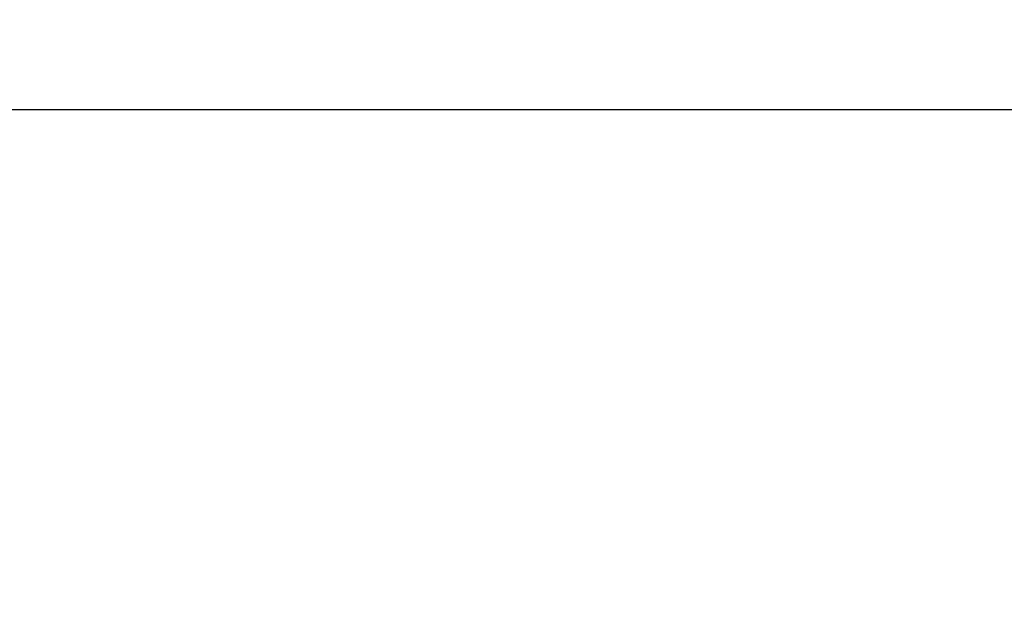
# Model space of a CAD drawing. Header units: millimetres. Extents: x -741 to 6994, y 0 to 4947.
# Tile 61 of 97: x 4154 to 4720, y 1363 to 1697. Entities that reach past the tile are written whole.
import ezdxf

# ---------------------------------------------------------------- set-up
doc = ezdxf.new("R2010")
doc.units = ezdxf.units.MM
doc.header["$LTSCALE"] = 384.676471
doc.layers.get('0').update_dxf_attribs({"linetype": 'CONTINUOUS'})
doc.layers.add('运动范围_DXF_BALLOON', color=7, linetype='CONTINUOUS')
doc.styles.get("Standard").update_dxf_attribs({"font": 'txt', "width": 0.7})
doc.dimstyles.new('DIMSTYLE_6', dxfattribs={"dimtxt": 58.823529, "dimasz": 35.294118, "dimexe": 1, "dimexo": 0, "dimgap": 2.5, "dimtad": 0, "dimtih": 1, "dimtoh": 1, "dimdec": 1, "dimdsep": 46, "dimtxsty": 'Standard', "dimblk": '_FILLED', "dimblk1": '_FILLED', "dimblk2": '_FILLED', "dimcen": 0.09, "dimclrt": 5, "dimazin": 2, "dimtp": 0.01, "dimtm": 0.01, "dimtfac": 1, "dimtofl": 0, "dimtmove": 0, "dimatfit": 3, "dimldrblk": '_FILLED', "dimfxl": 0, "dimtolj": 1, "dimarcsym": 0})

# ---------------------------------------------------------------- blocks, each defined once
blk = doc.blocks.new('*D23')
at = {"layer": '运动范围_DXF_BALLOON', "color": 2, "linetype": 'Continuous', "transparency": 16777216}
blk.add_line((5073.85, 2132.38), (5073.85, 1639.84), dxfattribs=at)
blk = doc.blocks.new('_FILLED')
at = {"color": 0, "linetype": 'ByBlock'}
blk.add_solid([(0, 0), (-1, 0.167), (-1, -0.167)], dxfattribs=at)

msp = doc.modelspace()

# ---------------------------------------------------------------- linework, layer by layer
at = {"color": 2, "linetype": 'Continuous'}
msp.add_line((2246.658, 1645.721), (5073.853, 1645.721), dxfattribs=at)

# ---------------------------------------------------------------- dimensions: what is measured, and where the dimension line sits
at = {"layer": '运动范围_DXF_BALLOON', "color": 2, "linetype": 'Continuous'}
dim = msp.add_ordinate_dim(feature_location=(5073.853, 2132.375), offset=(0, -492.537), dtype=1, origin=(3611.535, 2132.375), dimstyle='DIMSTYLE_6', dxfattribs=at)
dim.commit()
dim.dimension.update_dxf_attribs({"geometry": '*D23', "text_midpoint": (5059.147, 1363.368)})

doc.saveas('drawing.dxf')
